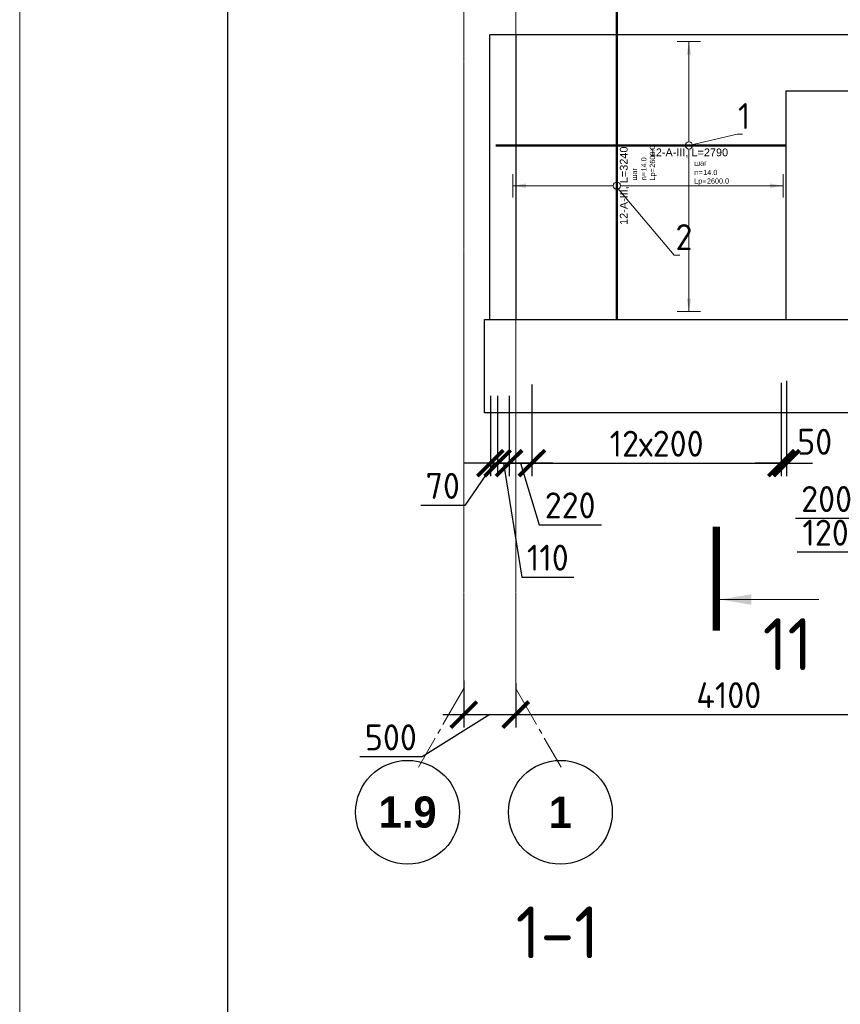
# Model space of a CAD drawing. Header units: millimetres. Extents: x 376598 to 1249954, y -318491 to -22134.
# Tile 199 of 256: x 577095 to 584992, y -49879 to -40401. Entities that reach past the tile are written whole.
import ezdxf
from ezdxf import colors
from ezdxf.entities.mleader import LeaderData, LeaderLine
from ezdxf.enums import TextEntityAlignment as Align
from ezdxf.math import Vec2, Vec3

# ---------------------------------------------------------------- set-up
doc = ezdxf.new("R2010")
doc.units = ezdxf.units.MM
doc.set_wipeout_variables(frame=1)
for name, pattern in [('______5', [1100, 800, -100, 100, -100]), ('________', [0]), ('осевая', [50.8, 31.75, -6.35, 6.35, -6.35])]:
    doc.linetypes.add(name, pattern=pattern)
for name, color, linetype, lineweight in [('Standard', 7, 'Continuous', 25), ('АрмСтер', 2, 'Continuous', 50), ('Оси', 40, '______5', 18), ('подоснова', 151, 'Continuous', 5), ('РАЗМЕРЫ', 1, 'Continuous', 9), ('ТОНКИЕ', 7, 'Continuous', 9), ('Узлы', 7, 'Continuous', 0)]:
    doc.layers.add(name, color=color, linetype=linetype, lineweight=lineweight)
doc.layers.add('АрмСтер_атрибуты', color=2, linetype='Continuous', lineweight=0, plot=False)
doc.layers.add('ТОЛСТЫЕ_ОСНОВНЫЕ', color=6, linetype='Continuous')
doc.styles.add('Century Gothic', font='GOTHIC.TTF')
doc.styles.add('GOST-2.304_Type-B', font='GOST_Common.ttf')
doc.styles.get("Standard").update_dxf_attribs({"font": 'arial.ttf'})
doc.styles.add('Аннотативный', font='arial.ttf')
doc.dimstyles.new('СПДС', dxfattribs={"dimscale": 100, "dimtxt": 2.5, "dimasz": 2.5, "dimexe": 1.25, "dimexo": 0, "dimtad": 1, "dimdec": 0, "dimtxsty": 'GOST-2.304_Type-B', "dimblk": 'ARCHTICK', "dimcen": 2.5, "dimdle": 2, "dimadec": 0, "dimazin": 2, "dimtfac": 0.75, "dimtdec": 0, "dimtmove": 1, "dimatfit": 3, "dimfxl": 1, "dimtolj": 1, "dimarcsym": 1})

# ---------------------------------------------------------------- blocks, each defined once
blk = doc.blocks.new('NSY101')
at = {"color": 0, "linetype": 'ByBlock', "lineweight": -2}
blk.add_circle((0, 0), 50, dxfattribs=at)
blk = doc.blocks.new('_ArchTick')
at = {"color": 0, "linetype": 'ByBlock', "const_width": 0.15}
blk.add_lwpolyline([(-0.5, -0.5), (0.5, 0.5)], dxfattribs=at)
blk = doc.blocks.new('*D2430')
at = {"layer": 'DEFPOINTS', "color": 0, "lineweight": 0, "transparency": 16777216}
for p in [(581368.5, -46761.6), (581868.5, -46787.3), (581868.5, -47090.9)]:
    blk.add_point(p, dxfattribs=at)
at = {"layer": 'РАЗМЕРЫ', "color": 0, "lineweight": -2, "transparency": 16777216}
for p, q in [((581368.5, -46761.6), (581368.5, -47215.9)), ((581868.5, -46787.3), (581868.5, -47215.9)), ((581618.5, -47090.9), (580966.9, -47497.1)), ((581168.5, -47090.9), (582068.5, -47090.9)), ((580966.9, -47497.1), (580366.9, -47497.1))]:
    blk.add_line(p, q, dxfattribs=at)
at = {"layer": 'РАЗМЕРЫ', "color": 0, "lineweight": -2, "transparency": 16777216, "xscale": 250, "yscale": 250, "zscale": 250, "rotation": 180}
blk.add_blockref('_ArchTick', (581368.5, -47090.9), dxfattribs=at)
at = {"layer": 'РАЗМЕРЫ', "color": 0, "lineweight": -2, "transparency": 16777216, "xscale": 250, "yscale": 250, "zscale": 250}
blk.add_blockref('_ArchTick', (581868.5, -47090.9), dxfattribs=at)
at = {"layer": 'РАЗМЕРЫ', "color": 0, "lineweight": 0, "transparency": 16777216, "insert": (580666.9, -47309.6), "char_height": 250, "attachment_point": 5, "style": 'GOST-2.304_Type-B'}
blk.add_mtext('\\A1;500', dxfattribs=at)
blk = doc.blocks.new('*D2431')
at = {"layer": 'DEFPOINTS', "color": 0, "lineweight": 0, "transparency": 16777216}
for p in [(581868.5, -46787.3), (585968.5, -47090.9), (585968.5, -47293.5)]:
    blk.add_point(p, dxfattribs=at)
at = {"layer": 'РАЗМЕРЫ', "color": 0, "lineweight": -2, "transparency": 16777216}
for p, q in [((581868.5, -46787.3), (581868.5, -47215.9)), ((585968.5, -47293.5), (585968.5, -46965.9)), ((581668.5, -47090.9), (586168.5, -47090.9))]:
    blk.add_line(p, q, dxfattribs=at)
at = {"layer": 'РАЗМЕРЫ', "color": 0, "lineweight": -2, "transparency": 16777216, "xscale": 250, "yscale": 250, "zscale": 250, "rotation": 180}
blk.add_blockref('_ArchTick', (581868.5, -47090.9), dxfattribs=at)
at = {"layer": 'РАЗМЕРЫ', "color": 0, "lineweight": -2, "transparency": 16777216, "xscale": 250, "yscale": 250, "zscale": 250}
blk.add_blockref('_ArchTick', (585968.5, -47090.9), dxfattribs=at)
at = {"layer": 'РАЗМЕРЫ', "color": 0, "lineweight": 0, "transparency": 16777216, "insert": (583918.5, -46903.4), "char_height": 250, "attachment_point": 5, "style": 'GOST-2.304_Type-B'}
blk.add_mtext('\\A1;4100', dxfattribs=at)
blk = doc.blocks.new('*U58')
at = {"layer": 'ТОЛСТЫЕ_ОСНОВНЫЕ', "color": 6}
blk.add_lwpolyline([(20, 5), (1256, 5), (1256, 589), (20, 589)], close=True, dxfattribs=at)
at = {"layer": 'ТОНКИЕ'}
blk.add_lwpolyline([(0, 0), (1261, 0), (1261, 594), (0, 594)], close=True, dxfattribs=at)
blk = doc.blocks.new('*D2017')
at = {"layer": 'DEFPOINTS', "color": 0, "lineweight": 0, "transparency": 16777216}
for p in [(585718.5, -43876.6), (585838.4, -43896.6, -360), (585718.5, -44669.9)]:
    blk.add_point(p, dxfattribs=at)
at = {"layer": 'РАЗМЕРЫ', "color": 0, "lineweight": -2, "transparency": 16777216}
for p, q in [((585718.5, -43876.6), (585718.5, -44794.9)), ((585838.4, -43896.6), (585838.4, -44794.9)), ((585778.4, -44669.9), (585125.3, -45526.7)), ((585718.5, -44669.9), (585468.5, -44669.9)), ((585838.4, -44669.9), (585718.5, -44669.9)), ((585838.4, -44669.9), (585718.5, -44669.9)), ((585838.4, -44669.9), (586088.4, -44669.9)), ((585125.3, -45526.7), (584575.3, -45526.7))]:
    blk.add_line(p, q, dxfattribs=at)
at = {"layer": 'РАЗМЕРЫ', "color": 0, "lineweight": -2, "transparency": 16777216, "xscale": 250, "yscale": 250, "zscale": 250}
blk.add_blockref('_ArchTick', (585718.5, -44669.9), dxfattribs=at)
at = {"layer": 'РАЗМЕРЫ', "color": 0, "lineweight": -2, "transparency": 16777216, "xscale": 250, "yscale": 250, "zscale": 250, "rotation": 180}
blk.add_blockref('_ArchTick', (585838.4, -44669.9), dxfattribs=at)
at = {"layer": 'РАЗМЕРЫ', "color": 0, "lineweight": 0, "transparency": 16777216, "insert": (584850.3, -45339.2), "char_height": 250, "attachment_point": 5, "style": 'GOST-2.304_Type-B'}
blk.add_mtext('\\A1;120', dxfattribs=at)
blk = doc.blocks.new('*D2018')
at = {"layer": 'DEFPOINTS', "color": 0, "lineweight": 0, "transparency": 16777216}
for p in [(585518.5, -43876.6), (585718.5, -43876.6), (585518.5, -44669.9)]:
    blk.add_point(p, dxfattribs=at)
at = {"layer": 'РАЗМЕРЫ', "color": 0, "lineweight": -2, "transparency": 16777216}
for p, q in [((585518.5, -43876.6), (585518.5, -44794.9)), ((585718.5, -43876.6), (585718.5, -44794.9)), ((585618.5, -44669.9), (585159.8, -45202.7)), ((585918.5, -44669.9), (585318.5, -44669.9)), ((585159.8, -45202.7), (584559.8, -45202.7))]:
    blk.add_line(p, q, dxfattribs=at)
at = {"layer": 'РАЗМЕРЫ', "color": 0, "lineweight": -2, "transparency": 16777216, "xscale": 250, "yscale": 250, "zscale": 250, "rotation": 180}
blk.add_blockref('_ArchTick', (585518.5, -44669.9), dxfattribs=at)
at = {"layer": 'РАЗМЕРЫ', "color": 0, "lineweight": -2, "transparency": 16777216, "xscale": 250, "yscale": 250, "zscale": 250}
blk.add_blockref('_ArchTick', (585718.5, -44669.9), dxfattribs=at)
at = {"layer": 'РАЗМЕРЫ', "color": 0, "lineweight": 0, "transparency": 16777216, "insert": (584859.8, -45015.2), "char_height": 250, "attachment_point": 5, "style": 'GOST-2.304_Type-B'}
blk.add_mtext('\\A1;200', dxfattribs=at)
blk = doc.blocks.new('*D2020')
at = {"layer": 'DEFPOINTS', "color": 0, "lineweight": 0, "transparency": 16777216}
for p in [(582024.2, -43911.2), (584424.2, -43911.2), (584424.2, -44669.9)]:
    blk.add_point(p, dxfattribs=at)
at = {"layer": 'РАЗМЕРЫ', "color": 0, "lineweight": -2, "transparency": 16777216}
for p, q in [((582024.2, -43911.2), (582024.2, -44794.9)), ((584424.2, -43911.2), (584424.2, -44794.9)), ((581824.2, -44669.9), (584624.2, -44669.9))]:
    blk.add_line(p, q, dxfattribs=at)
at = {"layer": 'РАЗМЕРЫ', "color": 0, "lineweight": -2, "transparency": 16777216, "xscale": 250, "yscale": 250, "zscale": 250, "rotation": 180}
blk.add_blockref('_ArchTick', (582024.2, -44669.9), dxfattribs=at)
at = {"layer": 'РАЗМЕРЫ', "color": 0, "lineweight": -2, "transparency": 16777216, "xscale": 250, "yscale": 250, "zscale": 250}
blk.add_blockref('_ArchTick', (584424.2, -44669.9), dxfattribs=at)
at = {"layer": 'РАЗМЕРЫ', "color": 0, "lineweight": 0, "transparency": 16777216, "insert": (583224.2, -44482.4), "char_height": 250, "attachment_point": 5, "style": 'GOST-2.304_Type-B'}
blk.add_mtext('\\A1;12х200', dxfattribs=at)
blk = doc.blocks.new('*D2021')
at = {"layer": 'DEFPOINTS', "color": 0, "lineweight": 0, "transparency": 16777216}
for p in [(581804.4, -44021.6, -360), (582024.2, -44202.2), (581804.4, -44669.9)]:
    blk.add_point(p, dxfattribs=at)
at = {"layer": 'РАЗМЕРЫ', "color": 0, "lineweight": -2, "transparency": 16777216}
for p, q in [((581804.4, -44021.6), (581804.4, -44794.9)), ((582024.2, -44202.2), (582024.2, -44794.9)), ((582224.2, -44669.9), (581604.4, -44669.9)), ((581914.3, -44669.9), (582092.4, -45263.7)), ((582092.4, -45263.7), (582692.4, -45263.7))]:
    blk.add_line(p, q, dxfattribs=at)
at = {"layer": 'РАЗМЕРЫ', "color": 0, "lineweight": -2, "transparency": 16777216, "xscale": 250, "yscale": 250, "zscale": 250, "rotation": 180}
blk.add_blockref('_ArchTick', (581804.4, -44669.9), dxfattribs=at)
at = {"layer": 'РАЗМЕРЫ', "color": 0, "lineweight": -2, "transparency": 16777216, "xscale": 250, "yscale": 250, "zscale": 250}
blk.add_blockref('_ArchTick', (582024.2, -44669.9), dxfattribs=at)
at = {"layer": 'РАЗМЕРЫ', "color": 0, "lineweight": 0, "transparency": 16777216, "insert": (582392.4, -45076.2), "char_height": 250, "attachment_point": 5, "style": 'GOST-2.304_Type-B'}
blk.add_mtext('\\A1;220', dxfattribs=at)
blk = doc.blocks.new('*D2022')
at = {"layer": 'DEFPOINTS', "color": 0, "lineweight": 0, "transparency": 16777216}
for p in [(581694, -44021.6, -360), (581804.4, -44194.1), (581694, -44669.9)]:
    blk.add_point(p, dxfattribs=at)
at = {"layer": 'РАЗМЕРЫ', "color": 0, "lineweight": -2, "transparency": 16777216}
for p, q in [((581694, -44021.6), (581694, -44794.9)), ((581804.4, -44194.1), (581804.4, -44794.9)), ((581694, -44669.9), (581444, -44669.9)), ((581804.4, -44669.9), (581694, -44669.9)), ((581804.4, -44669.9), (581694, -44669.9)), ((581749.2, -44669.9), (581927.3, -45767.4)), ((581804.4, -44669.9), (582054.4, -44669.9)), ((581927.3, -45767.4), (582427.3, -45767.4))]:
    blk.add_line(p, q, dxfattribs=at)
at = {"layer": 'РАЗМЕРЫ', "color": 0, "lineweight": -2, "transparency": 16777216, "xscale": 250, "yscale": 250, "zscale": 250}
blk.add_blockref('_ArchTick', (581694, -44669.9), dxfattribs=at)
at = {"layer": 'РАЗМЕРЫ', "color": 0, "lineweight": -2, "transparency": 16777216, "xscale": 250, "yscale": 250, "zscale": 250, "rotation": 180}
blk.add_blockref('_ArchTick', (581804.4, -44669.9), dxfattribs=at)
at = {"layer": 'РАЗМЕРЫ', "color": 0, "lineweight": 0, "transparency": 16777216, "insert": (582177.3, -45579.9), "char_height": 250, "attachment_point": 5, "style": 'GOST-2.304_Type-B'}
blk.add_mtext('\\A1;110', dxfattribs=at)
blk = doc.blocks.new('*D2023')
at = {"layer": 'DEFPOINTS', "color": 0, "lineweight": 0, "transparency": 16777216}
for p in [(581624.2, -44021.6), (581694, -44021.6, -360), (581624.2, -44669.9)]:
    blk.add_point(p, dxfattribs=at)
at = {"layer": 'РАЗМЕРЫ', "color": 0, "lineweight": -2, "transparency": 16777216}
for p, q in [((581624.2, -44021.6), (581624.2, -44794.9)), ((581694, -44021.6), (581694, -44794.9)), ((581624.2, -44669.9), (581374.2, -44669.9)), ((581659.1, -44669.9), (581378.2, -45076.2)), ((581694, -44669.9), (581624.2, -44669.9)), ((581694, -44669.9), (581624.2, -44669.9)), ((581694, -44669.9), (581944, -44669.9)), ((581378.2, -45076.2), (580954.3, -45076.2))]:
    blk.add_line(p, q, dxfattribs=at)
at = {"layer": 'РАЗМЕРЫ', "color": 0, "lineweight": -2, "transparency": 16777216, "xscale": 250, "yscale": 250, "zscale": 250}
blk.add_blockref('_ArchTick', (581624.2, -44669.9), dxfattribs=at)
at = {"layer": 'РАЗМЕРЫ', "color": 0, "lineweight": -2, "transparency": 16777216, "xscale": 250, "yscale": 250, "zscale": 250, "rotation": 180}
blk.add_blockref('_ArchTick', (581694, -44669.9), dxfattribs=at)
at = {"layer": 'РАЗМЕРЫ', "color": 0, "lineweight": 0, "transparency": 16777216, "insert": (581166.3, -44888.7), "char_height": 250, "attachment_point": 5, "style": 'GOST-2.304_Type-B'}
blk.add_mtext('\\A1;70', dxfattribs=at)
blk = doc.blocks.new('*U740')
at = {"layer": 'РАЗМЕРЫ'}
for p, q in [((112.5, 1000), (-112.5, 1000)), ((112.5, -1600), (-112.5, -1600))]:
    blk.add_line(p, q, dxfattribs=at)
at = {"layer": 'РАЗМЕРЫ', "ltscale": 15}
blk.add_line((0, -1600), (0, 1000), dxfattribs=at)
at = {"layer": 'РАЗМЕРЫ'}
for points in [[(0, 1000), (20.9, 874.8), (-20.9, 874.8)], [(0, -1600), (20.9, -1474.8), (-20.9, -1474.8)]]:
    blk.add_solid(points, dxfattribs=at)
at = {"layer": 'АрмСтер_атрибуты', "color": 215, "ltscale": 15, "style": 'Аннотативный'}
for s, p in [('шаг', (51.4, -194.2)), ('n=', (51.4, -285.1)), ('Lр=', (50.2, -367.8))]:
    blk.add_text(s, height=50, dxfattribs=at).set_placement(p)
at = {"layer": 'АрмСтер_атрибуты', "flags": 9}
for tag, p in [('МАССА', (-2096, 1989.5)), ('ОБОЗНАЧЕНИЕ', (-2096, 1875.6))]:
    blk.add_attdef(tag, p, '', height=75, dxfattribs=at)
at = {"layer": 'АрмСтер_атрибуты', "style": 'Аннотативный', "flags": 8}
blk.add_attdef('ПОЗ', (110, 29.6), '', height=75, dxfattribs=at)
at = {"layer": 'АрмСтер_атрибуты', "color": 215, "style": 'Аннотативный'}
for tag, p, flags in [('ШАГ', (190.9, -194.2), 10), ('КОЛ', (138, -285.1), 8), ('ШИРИНА', (172.9, -367.8), 8)]:
    blk.add_attdef(tag, p, '', height=50, dxfattribs=dict(at, flags=flags))
at = {"linetype": 'Continuous', "lineweight": 0}
blk.add_wipeout([(35, 0), (28.3, 20.6), (10.8, 33.3), (-10.8, 33.3), (-28.3, 20.6), (-35, 0), (-28.3, -20.6), (-10.8, -33.3), (10.8, -33.3), (28.3, -20.6)], dxfattribs=at)
at = {"color": 0, "linetype": 'ByBlock', "lineweight": -2, "ltscale": 100}
blk.add_line((-1290, 0), (1950, 0), dxfattribs=at)
at = {"layer": 'РАЗМЕРЫ'}
blk.add_circle((0, 0), 35, dxfattribs=at)
at = {"layer": 'АрмСтер_атрибуты', "style": 'Аннотативный', "flags": 8}
blk.add_attdef('НАИМЕНОВАНИЕ', text='', height=75, dxfattribs=at).set_placement((0, -29.3), align=Align.TOP_CENTER)
blk = doc.blocks.new('_None')
blk = doc.blocks.new('*U741')
at = {"layer": 'РАЗМЕРЫ'}
for p, q in [((112.5, 1000), (-112.5, 1000)), ((112.5, -1600), (-112.5, -1600))]:
    blk.add_line(p, q, dxfattribs=at)
at = {"layer": 'РАЗМЕРЫ', "ltscale": 15}
blk.add_line((0, -1600), (0, 1000), dxfattribs=at)
at = {"layer": 'РАЗМЕРЫ'}
for points in [[(0, 1000), (20.9, 874.8), (-20.9, 874.8)], [(0, -1600), (20.9, -1474.8), (-20.9, -1474.8)]]:
    blk.add_solid(points, dxfattribs=at)
at = {"layer": 'АрмСтер_атрибуты', "color": 215, "ltscale": 15, "style": 'Аннотативный'}
for s, p in [('шаг', (51.4, -194.2)), ('n=', (51.4, -285.1)), ('Lр=', (50.2, -367.8))]:
    blk.add_text(s, height=50, dxfattribs=at).set_placement(p)
at = {"layer": 'АрмСтер_атрибуты', "flags": 9}
for tag, p in [('МАССА', (-927.9, 4789.5)), ('ОБОЗНАЧЕНИЕ', (-927.9, 4675.6))]:
    blk.add_attdef(tag, p, '', height=75, dxfattribs=at)
at = {"layer": 'АрмСтер_атрибуты', "style": 'Аннотативный', "flags": 8}
blk.add_attdef('ПОЗ', (110, 29.6), '', height=75, dxfattribs=at)
at = {"layer": 'АрмСтер_атрибуты', "color": 215, "style": 'Аннотативный'}
for tag, p, flags in [('ШАГ', (190.9, -194.2), 10), ('КОЛ', (138, -285.1), 8), ('ШИРИНА', (172.9, -367.8), 8)]:
    blk.add_attdef(tag, p, '', height=50, dxfattribs=dict(at, flags=flags))
at = {"linetype": 'Continuous', "lineweight": 0}
blk.add_wipeout([(35, 0), (28.3, 20.6), (10.8, 33.3), (-10.8, 33.3), (-28.3, 20.6), (-35, 0), (-28.3, -20.6), (-10.8, -33.3), (10.8, -33.3), (28.3, -20.6)], dxfattribs=at)
at = {"color": 0, "linetype": 'ByBlock', "lineweight": -2, "ltscale": 100}
blk.add_line((-1856.8, 0), (933.2, 0), dxfattribs=at)
at = {"layer": 'РАЗМЕРЫ'}
blk.add_circle((0, 0), 35, dxfattribs=at)
at = {"layer": 'АрмСтер_атрибуты', "style": 'Аннотативный', "flags": 8}
blk.add_attdef('НАИМЕНОВАНИЕ', text='', height=75, dxfattribs=at).set_placement((0, -29.3), align=Align.TOP_CENTER)
blk = doc.blocks.new('*D2330')
at = {"layer": 'DEFPOINTS', "color": 0, "lineweight": 0, "transparency": 16777216}
for p in [(584474.2, -43876.6), (584424.2, -43896.9), (584424.2, -44669.9)]:
    blk.add_point(p, dxfattribs=at)
at = {"layer": 'РАЗМЕРЫ', "color": 0, "lineweight": -2, "transparency": 16777216}
for p, q in [((584474.2, -43876.6), (584474.2, -44794.9)), ((584424.2, -43896.9), (584424.2, -44794.9)), ((584424.2, -44669.9), (584174.2, -44669.9)), ((584474.2, -44669.9), (584424.2, -44669.9)), ((584474.2, -44669.9), (584724.2, -44669.9))]:
    blk.add_line(p, q, dxfattribs=at)
at = {"layer": 'РАЗМЕРЫ', "color": 0, "lineweight": -2, "transparency": 16777216, "xscale": 250, "yscale": 250, "zscale": 250}
blk.add_blockref('_ArchTick', (584424.2, -44669.9), dxfattribs=at)
at = {"layer": 'РАЗМЕРЫ', "color": 0, "lineweight": -2, "transparency": 16777216, "xscale": 250, "yscale": 250, "zscale": 250, "rotation": 180}
blk.add_blockref('_ArchTick', (584474.2, -44669.9), dxfattribs=at)
at = {"layer": 'РАЗМЕРЫ', "color": 0, "lineweight": 0, "transparency": 16777216, "insert": (584745.4, -44463.9), "char_height": 250, "attachment_point": 5, "style": 'GOST-2.304_Type-B'}
blk.add_mtext('\\A1;50', dxfattribs=at)

msp = doc.modelspace()

# ---------------------------------------------------------------- linework, layer by layer
msp.add_line((581868.5, -40546.5), (581868.5, -43286.5))
at = {"color": 7, "linetype": 'Continuous', "lineweight": 25, "transparency": 33554687}
for p, q in [((581568.5, -44186.5), (581568.5, -43286.5)), ((581568.5, -43286.5), (629218.5, -43286.5)), ((629218.5, -44186.5), (581568.5, -44186.5))]:
    msp.add_line(p, q, dxfattribs=at)
at = {"layer": 'Standard', "color": 7, "linetype": '________', "lineweight": 25, "transparency": 33554687}
for p, q in [((590948.6, -40546.5), (581618.5, -40546.5)), ((581618.5, -43286.5), (581618.5, -40546.5)), ((584468.5, -41086.5), (585468.5, -41086.5)), ((584468.5, -41086.5), (584468.5, -43286.5))]:
    msp.add_line(p, q, dxfattribs=at)
at = {"layer": 'Оси', "color": 16, "linetype": 'осевая', "lineweight": 0, "ltscale": 0.5, "transparency": 33554687}
for p, q in [((581368.5, -38144.1), (581368.5, -46839.6)), ((581868.5, -38144.1), (581868.5, -46839.6))]:
    msp.add_line(p, q, dxfattribs=at)
at = {"layer": 'Оси', "color": 16, "linetype": '______5', "lineweight": 0, "ltscale": 0.5, "transparency": 33554687}
for p, q in [((581368.5, -46839.6), (580932.4, -47595.1)), ((581868.5, -46839.6), (582304.7, -47595.1))]:
    msp.add_line(p, q, dxfattribs=at)
at = {"layer": 'Узлы', "color": 1, "linetype": 'Continuous', "lineweight": 0}
msp.add_line((583833.7, -45982.6, -320), (584783.7, -45982.6, -320), dxfattribs=at)
at = {"layer": 'Узлы', "color": 1, "linetype": 'Continuous', "lineweight": 0, "const_width": 70, "elevation": -320}
msp.add_lwpolyline([(583798.7, -46282.6), (583798.7, -45282.6)], dxfattribs=at)
at = {"layer": 'Узлы', "color": 1, "linetype": 'Continuous', "lineweight": 0}
msp.add_solid([(583833.7, -45982.6, -320), (584134.1, -46032.9, -320), (584134.1, -45932.3, -320)], dxfattribs=at)

# ---------------------------------------------------------------- block references
at = {"xscale": 100, "yscale": 100, "zscale": 100}
msp.add_blockref('*U58', (577095.4, -81534.3, 3100), dxfattribs=at)
at = {"layer": 'Оси', "color": 16, "linetype": 'Continuous', "lineweight": 25, "transparency": 33554687, "xscale": 9.999999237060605, "yscale": 9.999999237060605, "zscale": 9.999999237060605}
for p in [(580828, -48030.9), (582298, -48030.9)]:
    msp.add_blockref('NSY101', p, dxfattribs=at)

# ---------------------------------------------------------------- texts
at = {"layer": 'Оси', "color": 16, "linetype": 'Continuous', "lineweight": 25, "transparency": 33554687, "char_height": 300, "attachment_point": 5, "style": 'Century Gothic'}
for s, insert, width in [('\\A1;{\\fCentury Gothic|i0|b1;\\H300.000000;\\W1.000000;\\C16;1.9}\\P', (580828, -48030.9), 735), ('\\A1;{\\fCentury Gothic|i0|b1;\\H300.000000;\\W1.000000;\\C16;1}\\P', (582298, -48030.9), 385)]:
    msp.add_mtext(s, dxfattribs=dict(at, insert=insert, width=width))
at = {"layer": 'РАЗМЕРЫ', "insert": (582269.4, -49186.8), "char_height": 500, "attachment_point": 5, "style": 'GOST-2.304_Type-B'}
msp.add_mtext_dynamic_manual_height_columns('1-1', width=3941.213, gutter_width=625, heights=[0], dxfattribs=at)
at = {"layer": 'Узлы', "color": 1, "linetype": 'Continuous', "lineweight": 0, "insert": (584483.7, -46412.6, -320), "char_height": 500, "attachment_point": 5, "style": 'GOST-2.304_Type-B'}
msp.add_mtext_dynamic_manual_height_columns('11', width=723.88, gutter_width=25, heights=[0], dxfattribs=at)

# ---------------------------------------------------------------- dimensions: what is measured, and where the dimension line sits
at = {"layer": 'РАЗМЕРЫ', "color": 1, "lineweight": 0}
for base, p1, p2, picture, middle in [((584424.2, -44669.9), (584474.2, -43876.6), (584424.2, -43896.9), '*D2330', (584745.4, -44651.4)), ((585518.5, -44669.9), (585718.5, -43876.6), (585518.5, -43876.6), '*D2018', (585097.3, -45202.7)), ((585718.5, -44669.9), (585838.4, -43896.6, -360), (585718.5, -43876.6), '*D2017', (585062.8, -45526.7)), ((581624.2, -44669.9), (581694, -44021.6, -360), (581624.2, -44021.6), '*D2023', (581315.7, -45076.2)), ((581694, -44669.9), (581804.4, -44194.1), (581694, -44021.6, -360), '*D2022', (581989.8, -45767.4)), ((581868.5, -47090.9), (581368.5, -46761.6), (581868.5, -46787.3), '*D2430', (580904.4, -47497.1))]:
    dim = msp.add_linear_dim(base=base, p1=p1, p2=p2, dimstyle='СПДС', dxfattribs=at)
    dim.commit()
    dim.dimension.update_dxf_attribs({"geometry": picture, "text_midpoint": middle, "dimtype": 160})
dim = msp.add_linear_dim(base=(584424.2, -44669.9), p1=(582024.2, -43911.2), p2=(584424.2, -43911.2), text='12х200', dimstyle='СПДС', dxfattribs=at)
dim.commit()
dim.dimension.update_dxf_attribs({"geometry": '*D2020', "text_midpoint": (583224.2, -44482.4)})
for base, p1, p2, picture, middle in [((581804.4, -44669.9), (582024.2, -44202.2), (581804.4, -44021.6, -360), '*D2021', (582154.9, -45076.2)), ((585968.5, -47090.9), (581868.5, -46787.3), (585968.5, -47293.5), '*D2431', (583918.5, -46903.4))]:
    dim = msp.add_linear_dim(base=base, p1=p1, p2=p2, dimstyle='СПДС', dxfattribs=at)
    dim.commit()
    dim.dimension.update_dxf_attribs({"geometry": picture, "text_midpoint": middle})

# ---------------------------------------------------------------- next in the draw order: block references
at = {"layer": 'АрмСтер', "ltscale": 15}
ref = msp.add_blockref('*U740', (582840.9, -41998.9, -360), dxfattribs=dict(at, rotation=90))
ref.add_attrib('НАИМЕНОВАНИЕ', '12-A-III, L=3240', dxfattribs={"layer": 'АрмСтер_атрибуты', "height": 75, "rotation": 90, "style": 'Аннотативный', "flags": 8}).set_placement((582870.2, -41998.9, -360), align=Align.TOP_CENTER)
ref.add_attrib('КОЛ', '14.0', (583126, -41860.8, -360), dxfattribs={"layer": 'АрмСтер_атрибуты', "color": 215, "height": 50, "rotation": 90, "style": 'Аннотативный', "flags": 8})
ref.add_attrib('ШИРИНА', '2600.0', (583208.7, -41826, -360), dxfattribs={"layer": 'АрмСтер_атрибуты', "color": 215, "height": 50, "rotation": 90, "style": 'Аннотативный', "flags": 8})

# ---------------------------------------------------------------- next in the draw order: leaders
at = {"layer": 'подоснова'}
ml = msp.add_multileader_mtext('Standard', dxfattribs=at)
ml.set_content('2', color=256, style='GOST-2.304_Type-B')
ml.set_leader_properties(color=256, linetype='ByLayer', lineweight=15)
ml.set_arrow_properties(name='NONE')
ml.build(insert=Vec2(0, 0))
ml.multileader.update_dxf_attribs({"text_left_attachment_type": 6, "text_right_attachment_type": 6, "dogleg_length": 10, "arrow_head_size": 18})
ctx = ml.context
ctx.base_point, ctx.char_height, ctx.arrow_head_size, ctx.landing_gap_size, ctx.plane_origin = Vec3(583404.6, -42668.7, -360), 250, 18, 20, Vec3(582410, -40905.6, -360)
ctx.left_attachment, ctx.right_attachment, ctx.text_align_type = 6, 6, 1
notes = []
notes.append((ctx, [(0, (1, 1, 0), (583394.6, -42668.7, -360), (1, 0), 10, [(0, [(582834.2, -42007.6, -360)], 0, [])])]))
ctx.mtext.insert, ctx.mtext.width, ctx.mtext.alignment, ctx.mtext.flow_direction = Vec3(583487.1, -42368.7, -360), 22.898, 2, 5
for ctx, leaders in notes:
    for number, flags, end, landing, length, lines in leaders:
        leader = LeaderData()
        leader.index, (leader.has_last_leader_line, leader.has_dogleg_vector, leader.attachment_direction) = number, flags
        leader.last_leader_point, leader.dogleg_vector, leader.dogleg_length = Vec3(end), Vec3(landing), length
        for number, points, colour, breaks in lines:
            line = LeaderLine()
            line.index, line.vertices, line.color, line.breaks = number, Vec3.list(points), colors.encode_raw_color(colour), breaks
            leader.lines.append(line)
        ctx.leaders.append(leader)

# ---------------------------------------------------------------- next in the draw order: block references
at = {"layer": 'АрмСтер', "ltscale": 15}
ref = msp.add_blockref('*U741', (583535, -41611, -720), dxfattribs=at)
ref.add_attrib('НАИМЕНОВАНИЕ', '12-A-III, L=2790', dxfattribs={"layer": 'АрмСтер_атрибуты', "height": 75, "style": 'Аннотативный', "flags": 8}).set_placement((583535, -41640.4, -720), align=Align.TOP_CENTER)
ref.add_attrib('КОЛ', '14.0', (583673.1, -41896.2, -720), dxfattribs={"layer": 'АрмСтер_атрибуты', "color": 215, "height": 50, "style": 'Аннотативный', "flags": 8})
ref.add_attrib('ШИРИНА', '2600.0', (583707.9, -41978.8, -720), dxfattribs={"layer": 'АрмСтер_атрибуты', "color": 215, "height": 50, "style": 'Аннотативный', "flags": 8})

# ---------------------------------------------------------------- next in the draw order: leaders
at = {"layer": 'подоснова'}
ml = msp.add_multileader_mtext('Standard', dxfattribs=at)
ml.set_content('1', color=256, style='GOST-2.304_Type-B')
ml.set_leader_properties(color=256, linetype='ByLayer', lineweight=15)
ml.set_arrow_properties(name='NONE')
ml.build(insert=Vec2(0, 0))
ml.multileader.update_dxf_attribs({"text_left_attachment_type": 6, "text_right_attachment_type": 6, "dogleg_length": 10, "arrow_head_size": 18})
ctx = ml.context
ctx.base_point, ctx.char_height, ctx.arrow_head_size, ctx.landing_gap_size, ctx.plane_origin = Vec3(584008.5, -41503), 250, 18, 20, Vec3(583014, -39739.9)
ctx.left_attachment, ctx.right_attachment, ctx.text_align_type = 6, 6, 1
notes = []
notes.append((ctx, [(0, (1, 1, 0), (583998.5, -41503), (1, 0), 10, [(0, [(583535, -41611)], 0, [])])]))
ctx.mtext.insert, ctx.mtext.width, ctx.mtext.alignment, ctx.mtext.flow_direction = Vec3(584066, -41203), 22.898, 2, 5
for ctx, leaders in notes:
    for number, flags, end, landing, length, lines in leaders:
        leader = LeaderData()
        leader.index, (leader.has_last_leader_line, leader.has_dogleg_vector, leader.attachment_direction) = number, flags
        leader.last_leader_point, leader.dogleg_vector, leader.dogleg_length = Vec3(end), Vec3(landing), length
        for number, points, colour, breaks in lines:
            line = LeaderLine()
            line.index, line.vertices, line.color, line.breaks = number, Vec3.list(points), colors.encode_raw_color(colour), breaks
            leader.lines.append(line)
        ctx.leaders.append(leader)

doc.saveas('drawing.dxf')
